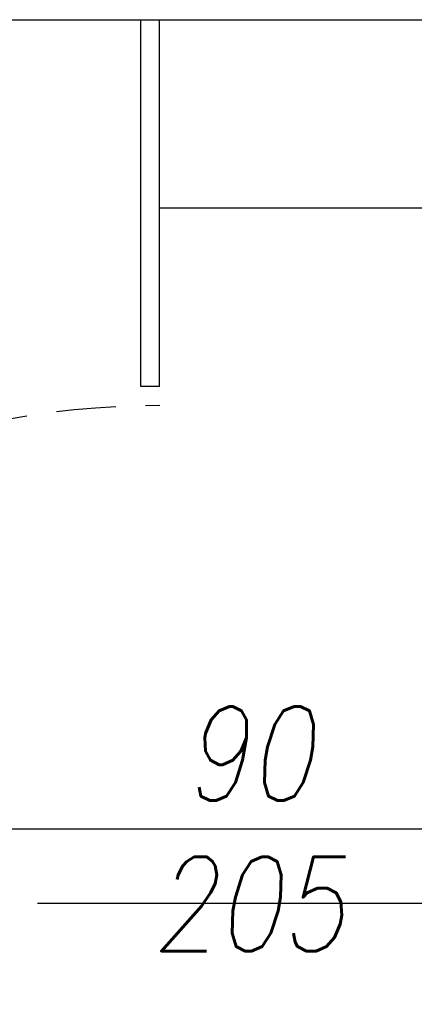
# Model space of a CAD drawing. Header units: millimetres. Extents: x 28600 to 181045, y -399112 to -163690.
# Tile 39 of 256: x 46761 to 46803, y -194752 to -194647. Entities that reach past the tile are written whole.
import ezdxf
from ezdxf.enums import TextEntityAlignment as Align

# ---------------------------------------------------------------- set-up
doc = ezdxf.new("R2010")
doc.units = ezdxf.units.MM
doc.linetypes.add('CARKOVANA', pattern=[7.5, 5, -2.5])
doc.linetypes.add('HIDDEN', pattern=[9.525, 6.35, -3.175])
doc.layers.get('0').update_dxf_attribs({"color": 8})
for name, color, linetype in [('!! 0_ Istn-sciany', 8, 'Continuous'), ('!! 0_ Istn-widok', 8, 'Continuous'), ('!! 0_Istn-drzwi', 8, 'Continuous'), ('!! 1_Wyburzenia', 8, 'CARKOVANA'), ('!! 2 ZABUDOWA GK-MDF', 8, 'Continuous'), ('!! 2_Drzwi - nowe remont', 8, 'Continuous'), ('!! 2_drzwi opis', 8, 'Continuous')]:
    doc.layers.add(name, color=color, linetype=linetype)
doc.styles.add('50', font='ROMANS.shx', dxfattribs={"width": 0.8, "height": 10})
doc.styles.add('ARCHETYP', font='romans.shx', dxfattribs={"height": 15})

# ---------------------------------------------------------------- blocks, each defined once
blk = doc.blocks.new('drzwi giszet')
blk.add_lwpolyline([(68617.39, -194499.27), (68617.39, -194409.27), (68620.39, -194409.27), (68620.39, -194499.27)], close=True)
blk.add_lwpolyline([(68572.43, -194476.09), (68572.43, -194526.09)])
at = {"linetype": 'HIDDEN'}
blk.add_arc((68617.39, -194499.27), 90, 88.0898, 180, dxfattribs=at)
blk = doc.blocks.new('1_ok-opis')
blk.add_line((0, 111.61), (0, 50))
for points in [[(-17, 128.61), (-17, 143.61)], [(17, 128.61), (17, 143.61)]]:
    blk.add_lwpolyline(points)
for centre, start, end in [((0, 143.61), 0, 180), ((0, 128.61), 180, 0)]:
    blk.add_arc(centre, 17, start, end)
at = {"style": 'ARCHETYP'}
for tag, height, rotation, p in [('NR', 12, 90, (0, 136.9)), ('NR', 12, 270, (0, 136.9)), ('SZEROKOŚĆ', 10, 90, (-8, 78.29)), ('SZEROKOŚĆ', 10, 270, (8, 78.29)), ('WYSOKOŚĆ', 10, 270, (-8, 78.29)), ('WYSOKOŚĆ', 10, 90, (8, 78.29))]:
    blk.add_attdef(tag, text='', height=height, rotation=rotation, dxfattribs=at).set_placement(p, align=Align.MIDDLE)

msp = doc.modelspace()

# ---------------------------------------------------------------- linework, layer by layer
at = {"layer": '!! 0_ Istn-sciany'}
for points in [[(46690.21802, -194647.12813), (46784.71142, -194647.12813)], [(46790.71142, -194647.12813), (46860.71142, -194647.12813)]]:
    msp.add_lwpolyline(points, dxfattribs=at)
at = {"layer": '!! 0_ Istn-widok'}
msp.add_lwpolyline([(46784.71142, -194647.12813), (46790.71142, -194647.12813)], dxfattribs=at)
at = {"layer": '!! 0_Istn-drzwi'}
msp.add_lwpolyline([(46812.71142, -194741.12813), (46762.71142, -194741.12813)], dxfattribs=at)
at = {"layer": '!! 1_Wyburzenia'}
msp.add_lwpolyline([(46775.71142, -194647.12813), (46880.71142, -194647.12813)], dxfattribs=at)
at = {"layer": '!! 2 ZABUDOWA GK-MDF'}
for points in [[(46773.71142, -194686.12813), (46773.71142, -194647.12813)], [(46775.71142, -194686.12813), (46775.71142, -194647.12813)], [(46775.71142, -194667.12813), (46880.71142, -194667.12813)], [(46775.71142, -194686.12813), (46773.71142, -194686.12813)]]:
    msp.add_lwpolyline(points, dxfattribs=at)

# ---------------------------------------------------------------- block references
at = {"layer": '!! 2_Drzwi - nowe remont', "xscale": -1, "rotation": 90}
msp.add_blockref('drzwi giszet', (-147723.55405, -126160.73849), dxfattribs=at)
at = {"layer": '!! 2_drzwi opis'}
ref = msp.add_blockref('1_ok-opis', (46863.44415, -194733.16506), dxfattribs=dict(at, rotation=90.00000361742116))
ref.add_attrib('WYSOKOŚĆ', '90', dxfattribs={"layer": '0', "height": 10, "rotation": 0.0000036, "style": '50', "oblique": 10, "width": 0.8}).set_placement((46785.1533, -194725.16506), align=Align.MIDDLE)
ref.add_attrib('SZEROKOŚĆ', '205', dxfattribs={"layer": '0', "height": 10, "rotation": 0.0000036, "style": '50', "oblique": 10, "width": 0.8}).set_placement((46785.1533, -194741.16506), align=Align.MIDDLE)
ref.add_attrib('NR', 'Dw', dxfattribs={"layer": '0', "height": 10, "rotation": 0.0000036, "style": '50', "oblique": 10, "width": 0.8}).set_placement((46734.83291, -194733.16507), align=Align.MIDDLE)

doc.saveas('drawing.dxf')
